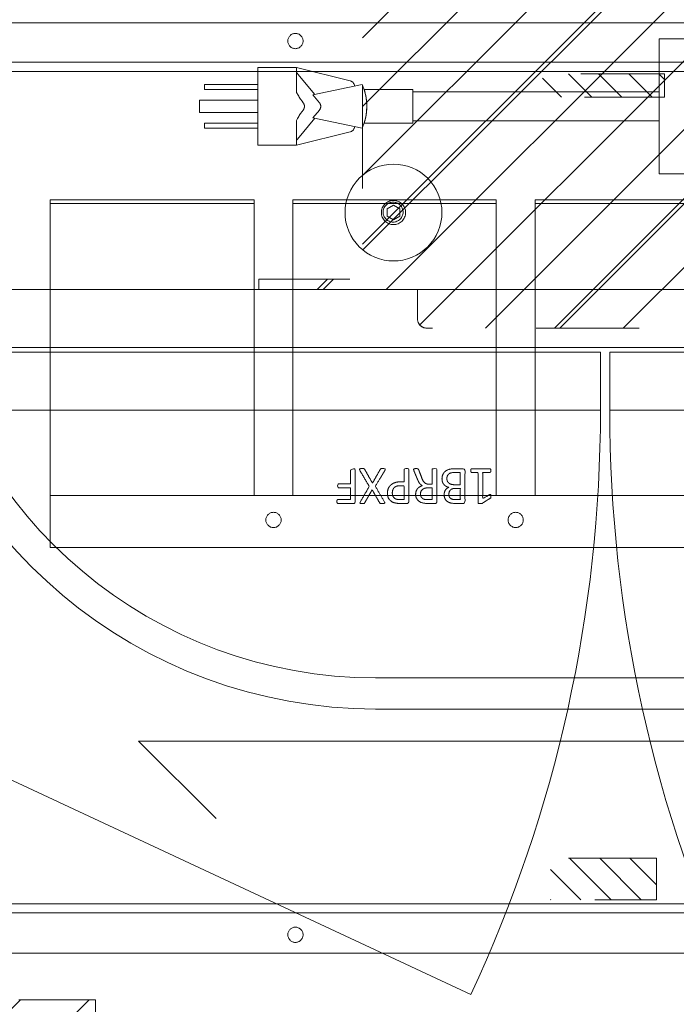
# Model space of a CAD drawing. Header units: inches. Extents: x -416 to -272, y -73 to 47.
# Tile 125 of 206: x -315 to -307, y -33 to -20. Entities that reach past the tile are written whole.
import ezdxf

# ---------------------------------------------------------------- set-up
doc = ezdxf.new("R2010")
doc.units = ezdxf.units.IN
doc.header["$LTSCALE"] = 32
doc.header["$MEASUREMENT"] = 0
doc.linetypes.add('Dash Style-1', pattern=[0.083328, 0.041656, -0.041672])
for name, color, linetype, lineweight in [('DashLine', 7, 'Continuous', 13), ('DashLineFill', 7, 'Dash Style-1', 13), ('Drawing', 7, 'Continuous', 18), ('Metal-Black', 7, 'Continuous', 18), ('None', 7, 'Continuous', 18), ('SolidLine', 7, 'Continuous', 15)]:
    doc.layers.add(name, color=color, linetype=linetype, lineweight=lineweight)
doc.layers.add('Electrical', color=1, linetype='Dash Style-1', lineweight=15, true_color=0xff0000)
doc.layers.add('Metal_Black', color=7, linetype='Continuous', lineweight=18, true_color=0x4c4c4c)
pattern_1 = [(45, (0, 0), (-1.61302, 1.93572), []), (45, (-1.0608, 1.0608), (-0.472346, 0.416761), [])]
pattern_2 = [(45, (0, 0), (-0.3333333, -0.722222), [])]

# ---------------------------------------------------------------- blocks, each defined once
blk = doc.blocks.new('Group-41')
at = {"layer": 'SolidLine'}
for q in [(42.004, -16.28), (31.004, -17.28)]:
    blk.add_line((30.004, -16.28), q, dxfattribs=at)
blk = doc.blocks.new('Group-42')
at = {"layer": 'SolidLine'}
blk.add_blockref('Group-41', (0, 0), dxfattribs=at)
blk = doc.blocks.new('1BP8DW-Leveler (2D)')
at = {"layer": 'DashLine', "flags": 128}
for points in [[(0.625, 0), (0.622, -0.061), (0.613, -0.122), (0.598, -0.181), (0.577, -0.239), (0.551, -0.295), (0.52, -0.347), (0.483, -0.396), (0.442, -0.442), (0.396, -0.483), (0.347, -0.52), (0.295, -0.551), (0.239, -0.577), (0.181, -0.598), (0.122, -0.613), (0.061, -0.622), (0, -0.625), (-0.061, -0.622), (-0.122, -0.613), (-0.181, -0.598), (-0.239, -0.577), (-0.295, -0.551), (-0.347, -0.52), (-0.396, -0.483), (-0.442, -0.442), (-0.483, -0.396), (-0.52, -0.347), (-0.551, -0.295), (-0.577, -0.239), (-0.598, -0.181), (-0.613, -0.122), (-0.622, -0.061), (-0.625, 0), (-0.622, 0.061), (-0.613, 0.122), (-0.598, 0.181), (-0.577, 0.239), (-0.551, 0.295), (-0.52, 0.347), (-0.483, 0.396), (-0.442, 0.442), (-0.396, 0.483), (-0.347, 0.52), (-0.295, 0.551), (-0.239, 0.577), (-0.181, 0.598), (-0.122, 0.613), (-0.061, 0.622), (0, 0.625), (0.061, 0.622), (0.122, 0.613), (0.181, 0.598), (0.239, 0.577), (0.295, 0.551), (0.347, 0.52), (0.396, 0.483), (0.442, 0.442), (0.483, 0.396), (0.52, 0.347), (0.551, 0.295), (0.577, 0.239), (0.598, 0.181), (0.613, 0.122), (0.622, 0.061)], [(0, 0.156), (0.015, 0.155), (0.03, 0.153), (0.045, 0.15), (0.06, 0.144), (0.074, 0.138), (0.087, 0.13), (0.099, 0.121), (0.11, 0.11), (0.121, 0.099), (0.13, 0.087), (0.138, 0.074), (0.144, 0.06), (0.15, 0.045), (0.153, 0.03), (0.155, 0.015), (0.156, 0), (0.155, -0.015), (0.153, -0.03), (0.15, -0.045), (0.144, -0.06), (0.138, -0.074), (0.13, -0.087), (0.121, -0.099), (0.11, -0.11), (0.099, -0.121), (0.087, -0.13), (0.074, -0.138), (0.06, -0.144), (0.045, -0.15), (0.03, -0.153), (0.015, -0.155), (0, -0.156), (-0.015, -0.155), (-0.03, -0.153), (-0.045, -0.15), (-0.06, -0.144), (-0.074, -0.138), (-0.087, -0.13), (-0.099, -0.121), (-0.11, -0.11), (-0.121, -0.099), (-0.13, -0.087), (-0.138, -0.074), (-0.144, -0.06), (-0.15, -0.045), (-0.153, -0.03), (-0.155, -0.015), (-0.156, 0), (-0.155, 0.015), (-0.153, 0.03), (-0.15, 0.045), (-0.144, 0.06), (-0.138, 0.074), (-0.13, 0.087), (-0.121, 0.099), (-0.11, 0.11), (-0.099, 0.121), (-0.087, 0.13), (-0.074, 0.138), (-0.06, 0.144), (-0.045, 0.15), (-0.03, 0.153), (-0.015, 0.155)], [(0, 0.094), (-0.081, 0.047), (-0.081, -0.047), (0, -0.094), (0.081, -0.047), (0.081, 0.047)]]:
    blk.add_lwpolyline(points, close=True, dxfattribs=at)
blk = doc.blocks.new('1BRPX9-Util_Bkt_Lg-N (2D)')
at = {"layer": 'DashLineFill', "linetype": 'Continuous', "lineweight": 13}
h = blk.add_hatch(dxfattribs=at)
h.set_pattern_fill('Steel', color=253, style=0, pattern_type=2)
h.set_pattern_definition(pattern_1)
edge = h.paths.add_edge_path()
edge.add_line((-4.469, 7.539), (-2.421, 7.539))
edge.add_line((-2.421, 7.539), (-2.421, 7.917))
edge.add_arc((-2.303, 7.917), 0.118, 90, 180, ccw=False)
edge.add_line((-2.303, 8.035), (2.303, 8.035))
edge.add_arc((2.303, 7.917), 0.118, 0, 90, ccw=False)
edge.add_line((2.421, 7.917), (2.421, 7.539))
edge.add_line((2.421, 7.539), (4.469, 7.539))
edge.add_line((4.469, 7.539), (4.469, 7.406))
edge.add_line((4.469, 7.406), (3.13, 7.406))
edge.add_line((3.13, 7.406), (3.13, -2.012))
edge.add_line((3.13, -2.012), (4.469, -2.012))
edge.add_line((4.469, -2.012), (4.469, -2.146))
edge.add_line((4.469, -2.146), (2.421, -2.146))
edge.add_line((2.421, -2.146), (2.421, -2.524))
edge.add_arc((2.303, -2.524), 0.118, 270, 360, ccw=False)
edge.add_line((2.303, -2.642), (-2.303, -2.642))
edge.add_arc((-2.303, -2.524), 0.118, 180, 270, ccw=False)
edge.add_line((-2.421, -2.524), (-2.421, -2.146))
edge.add_line((-2.421, -2.146), (-4.469, -2.146))
edge.add_line((-4.469, -2.146), (-4.469, -2.012))
edge.add_line((-4.469, -2.012), (-3.13, -2.012))
edge.add_line((-3.13, -2.012), (-3.13, 7.406))
edge.add_line((-3.13, 7.406), (-4.469, 7.406))
edge.add_line((-4.469, 7.406), (-4.469, 7.539))
at = {"layer": 'DashLineFill', "flags": 128}
blk.add_lwpolyline([(-4.469, 7.539), (-2.421, 7.539), (-2.421, 7.917, -0.414214), (-2.303, 8.035), (2.303, 8.035, -0.414214), (2.421, 7.917), (2.421, 7.539), (4.469, 7.539), (4.469, 7.406), (3.13, 7.406), (3.13, -2.012), (4.469, -2.012), (4.469, -2.146), (2.421, -2.146), (2.421, -2.524, -0.414214), (2.303, -2.642), (-2.303, -2.642, -0.414214), (-2.421, -2.524), (-2.421, -2.146), (-4.469, -2.146), (-4.469, -2.012), (-3.13, -2.012), (-3.13, 7.406), (-4.469, 7.406)], format="xyb", close=True, dxfattribs=at)
at = {"layer": 'SolidLine', "flags": 128}
blk.add_lwpolyline([(-2.736, -1.017), (-2.724, -1.018), (-2.711, -1.02), (-2.699, -1.023), (-2.687, -1.027), (-2.676, -1.032), (-2.665, -1.039), (-2.655, -1.046), (-2.645, -1.055), (-2.637, -1.064), (-2.629, -1.074), (-2.623, -1.085), (-2.618, -1.096), (-2.613, -1.108), (-2.61, -1.121), (-2.608, -1.133), (-2.608, -1.146), (-2.608, -1.158), (-2.61, -1.171), (-2.613, -1.183), (-2.618, -1.195), (-2.623, -1.206), (-2.629, -1.217), (-2.637, -1.227), (-2.645, -1.237), (-2.655, -1.245), (-2.665, -1.253), (-2.676, -1.259), (-2.687, -1.264), (-2.699, -1.269), (-2.711, -1.272), (-2.724, -1.274), (-2.736, -1.274), (-2.749, -1.274), (-2.761, -1.272), (-2.774, -1.269), (-2.785, -1.264), (-2.797, -1.259), (-2.808, -1.253), (-2.818, -1.245), (-2.827, -1.237), (-2.836, -1.227), (-2.843, -1.217), (-2.85, -1.206), (-2.855, -1.195), (-2.859, -1.183), (-2.862, -1.171), (-2.864, -1.158), (-2.865, -1.146), (-2.864, -1.133), (-2.862, -1.121), (-2.859, -1.108), (-2.855, -1.096), (-2.85, -1.085), (-2.843, -1.074), (-2.836, -1.064), (-2.827, -1.055), (-2.818, -1.046), (-2.808, -1.039), (-2.797, -1.032), (-2.785, -1.027), (-2.774, -1.023), (-2.761, -1.02), (-2.749, -1.018)], close=True, dxfattribs=at)
at = {"layer": 'Metal-Black', "color": 7}
blk.add_blockref('1BP8DW-Leveler (2D)', (-2.731, -1.151), dxfattribs=at)
blk = doc.blocks.new('Group-47')
at = {"layer": 'DashLine'}
blk.add_line((18.12, -12.008), (34.293, -19.549), dxfattribs=at)
at = {"layer": 'DashLine', "flags": 128}
blk.add_lwpolyline([(18.435, -10.453), (53.612, -10.453), (53.612, -11.201), (18.435, -11.201)], close=True, dxfattribs=at)
at = {"layer": 'DashLine'}
for centre, start, end in [((18.12, -12.008), 335, 0), ((53.927, -12.008), 180, 205)]:
    blk.add_arc(centre, 17.844, start, end, dxfattribs=at)
at = {"layer": 'SolidLine', "flags": 128}
for points in [[(0.787, -0.768), (71.26, -0.768), (71.26, -11.201), (0.787, -11.201)], [(18.12, -11.26), (35.965, -11.26), (35.965, -12.008), (18.12, -12.008)], [(36.083, -11.26), (53.927, -11.26), (53.927, -12.008), (36.083, -12.008)]]:
    blk.add_lwpolyline(points, close=True, dxfattribs=at)
at = {"layer": 'DashLine', "color": 7}
blk.add_blockref('1BRPX9-Util_Bkt_Lg-N (2D)', (36.024, -8.307), dxfattribs=at)
blk = doc.blocks.new('1BRPT6-LeftBeam (2D)')
at = {"layer": 'DashLineFill', "linetype": 'Continuous', "lineweight": 13}
h = blk.add_hatch(dxfattribs=at)
h.set_pattern_fill('Steel', color=253, style=0, pattern_type=2)
h.set_pattern_definition(pattern_1)
h.paths.add_polyline_path([(-1.85, 0.5), (20.472, 0.5), (20.472, -0.5), (-1.85, -0.5)])
at = {"layer": 'DashLineFill', "flags": 128}
blk.add_lwpolyline([(-1.85, 0.5), (20.472, 0.5), (20.472, -0.5), (-1.85, -0.5)], close=True, dxfattribs=at)
blk = doc.blocks.new('Group-74')
at = {"layer": 'None', "color": 7}
blk.add_blockref('1BRPT6-LeftBeam (2D)', (8.976, -20.118), dxfattribs=at)
blk = doc.blocks.new('Group-75')
at = {"layer": 'SolidLine'}
for p, q in [((-2.906, 0.893), (-4.526, 0.893)), ((-4.526, 0.893), (-4.526, -0.847)), ((-9.206, 0.523), (-9.706, 0.523)), ((-9.706, 0.523), (-9.706, -0.477)), ((-9.206, 0.523), (-9.206, 0.203)), ((-8.515, 0.352), (-9.206, 0.523)), ((-9.206, 0.46), (-9.201, 0.454)), ((-9.194, 0.445), (-9.201, 0.454)), ((-9.187, 0.437), (-9.194, 0.445)), ((-8.968, 0.176), (-9.187, 0.437)), ((-10.393, 0.304), (-10.393, 0.241)), ((-9.706, 0.304), (-10.393, 0.304)), ((-8.357, 0.304), (-8.995, 0.17)), ((-8.509, 0.35), (-8.515, 0.352)), ((-8.503, 0.348), (-8.509, 0.35)), ((-8.497, 0.345), (-8.503, 0.348)), ((-8.492, 0.342), (-8.497, 0.345)), ((-8.486, 0.338), (-8.492, 0.342)), ((-8.481, 0.334), (-8.486, 0.338)), ((-8.477, 0.329), (-8.481, 0.334)), ((-8.472, 0.324), (-8.477, 0.329)), ((-8.469, 0.319), (-8.472, 0.324)), ((-8.465, 0.313), (-8.469, 0.319)), ((-8.462, 0.308), (-8.465, 0.313)), ((-8.46, 0.302), (-8.462, 0.308)), ((-8.458, 0.295), (-8.46, 0.302)), ((-8.457, 0.289), (-8.458, 0.295)), ((-8.456, 0.283), (-8.457, 0.289)), ((-8.336, 0.25), (-8.357, 0.304)), ((-9.706, 0.241), (-10.393, 0.241)), ((-9.206, 0.203), (-9.199, 0.189)), ((-9.199, 0.189), (-9.192, 0.178)), ((-9.192, 0.178), (-9.185, 0.166)), ((-9.178, 0.153), (-9.185, 0.166)), ((-9.17, 0.141), (-9.178, 0.153)), ((-9.17, 0.141), (-9.153, 0.116)), ((-8.995, 0.17), (-8.911, 0.07)), ((-8.333, 0.241), (-8.336, 0.25)), ((-8.32, 0.194), (-8.336, 0.25)), ((-7.706, 0.241), (-8.333, 0.241)), ((-8.333, 0.24), (-8.333, 0.241)), ((-8.333, 0.24), (-8.33, 0.231)), ((-8.328, 0.225), (-8.33, 0.231)), ((-8.327, 0.221), (-8.328, 0.225)), ((-8.326, 0.217), (-8.327, 0.221)), ((-8.324, 0.212), (-8.326, 0.217)), ((-8.324, 0.212), (-8.322, 0.202)), ((-8.322, 0.202), (-8.32, 0.195)), ((-8.32, 0.194), (-8.319, 0.19)), ((-8.319, 0.19), (-8.32, 0.194)), ((-8.308, 0.138), (-8.32, 0.194)), ((-8.316, 0.177), (-8.319, 0.19)), ((-8.316, 0.177), (-8.313, 0.163)), ((-8.31, 0.148), (-8.313, 0.163)), ((-8.31, 0.148), (-8.308, 0.139)), ((-8.306, 0.124), (-8.308, 0.138)), ((-8.301, 0.08), (-8.308, 0.138)), ((-8.308, 0.137), (-8.307, 0.135)), ((-7.706, 0.241), (-7.706, -0.196)), ((-4.526, 0.21), (-7.706, 0.21)), ((-9.706, 0.101), (-10.456, 0.101)), ((-10.456, 0.101), (-10.456, -0.056)), ((-9.153, 0.116), (-9.135, 0.09)), ((-9.12, 0.07), (-9.135, 0.09)), ((-9.118, 0.067), (-9.12, 0.07)), ((-9.118, 0.067), (-9.115, 0.063)), ((-9.113, 0.058), (-9.115, 0.063)), ((-9.113, 0.058), (-9.111, 0.055)), ((-9.11, 0.052), (-9.111, 0.055)), ((-9.108, 0.046), (-9.11, 0.052)), ((-9.107, 0.043), (-9.108, 0.046)), ((-9.108, -0.001), (-9.107, 0.002)), ((-9.106, 0.039), (-9.107, 0.043)), ((-9.107, 0.002), (-9.106, 0.006)), ((-9.105, 0.036), (-9.106, 0.039)), ((-9.106, 0.006), (-9.105, 0.009)), ((-9.105, 0.033), (-9.105, 0.036)), ((-9.104, 0.029), (-9.105, 0.033)), ((-9.105, 0.012), (-9.104, 0.016)), ((-9.105, 0.009), (-9.105, 0.012)), ((-9.104, 0.026), (-9.104, 0.029)), ((-9.104, 0.023), (-9.104, 0.026)), ((-9.104, 0.019), (-9.104, 0.023)), ((-9.104, 0.016), (-9.104, 0.019)), ((-8.909, 0.067), (-8.911, 0.07)), ((-8.909, 0.067), (-8.907, 0.064)), ((-8.907, 0.064), (-8.905, 0.061)), ((-8.905, 0.061), (-8.903, 0.058)), ((-8.902, 0.055), (-8.903, 0.058)), ((-8.902, 0.055), (-8.9, 0.052)), ((-8.9, 0.052), (-8.899, 0.049)), ((-8.897, 0.046), (-8.899, 0.049)), ((-8.896, 0.043), (-8.897, 0.046)), ((-8.896, 0.002), (-8.897, -0.001)), ((-8.896, 0.043), (-8.896, 0.039)), ((-8.896, 0.039), (-8.895, 0.036)), ((-8.895, 0.009), (-8.896, 0.006)), ((-8.896, 0.006), (-8.896, 0.002)), ((-8.894, 0.033), (-8.895, 0.036)), ((-8.894, 0.012), (-8.895, 0.009)), ((-8.894, 0.029), (-8.894, 0.033)), ((-8.894, 0.029), (-8.894, 0.026)), ((-8.894, 0.026), (-8.894, 0.023)), ((-8.894, 0.023), (-8.894, 0.019)), ((-8.894, 0.016), (-8.894, 0.019)), ((-8.894, 0.016), (-8.894, 0.012)), ((-8.306, 0.124), (-8.304, 0.115)), ((-8.303, 0.106), (-8.304, 0.115)), ((-8.302, 0.097), (-8.303, 0.106)), ((-8.301, 0.08), (-8.302, 0.097)), ((-8.301, 0.079), (-8.301, 0.08)), ((-8.301, 0.08), (-8.298, 0.023)), ((-8.3, 0.07), (-8.301, 0.079)), ((-8.301, -0.035), (-8.298, 0.023)), ((-8.299, 0.061), (-8.3, 0.07)), ((-8.299, 0.051), (-8.299, 0.061)), ((-8.299, 0.042), (-8.299, 0.051)), ((-8.298, 0.032), (-8.299, 0.042)), ((-8.299, 0.003), (-8.298, 0.013)), ((-8.299, -0.006), (-8.299, 0.003)), ((-8.298, 0.023), (-8.298, 0.032)), ((-8.298, 0.013), (-8.298, 0.023)), ((-9.706, -0.056), (-10.456, -0.056)), ((-9.185, -0.121), (-9.192, -0.133)), ((-9.185, -0.121), (-9.178, -0.108)), ((-9.17, -0.096), (-9.178, -0.108)), ((-9.17, -0.096), (-9.153, -0.071)), ((-9.153, -0.071), (-9.135, -0.045)), ((-9.12, -0.025), (-9.135, -0.045)), ((-9.12, -0.025), (-9.118, -0.022)), ((-9.118, -0.022), (-9.116, -0.019)), ((-9.115, -0.018), (-9.116, -0.019)), ((-9.113, -0.013), (-9.115, -0.018)), ((-9.113, -0.013), (-9.111, -0.01)), ((-9.111, -0.01), (-9.11, -0.007)), ((-9.11, -0.007), (-9.109, -0.004)), ((-9.108, -0.001), (-9.109, -0.004)), ((-8.911, -0.025), (-8.995, -0.125)), ((-8.995, -0.125), (-8.357, -0.259)), ((-8.909, -0.022), (-8.911, -0.025)), ((-8.907, -0.019), (-8.909, -0.022)), ((-8.907, -0.019), (-8.905, -0.016)), ((-8.903, -0.013), (-8.905, -0.016)), ((-8.902, -0.01), (-8.903, -0.013)), ((-8.9, -0.007), (-8.902, -0.01)), ((-8.899, -0.004), (-8.9, -0.007)), ((-8.897, -0.001), (-8.899, -0.004)), ((-8.32, -0.149), (-8.308, -0.093)), ((-8.313, -0.118), (-8.316, -0.132)), ((-8.31, -0.103), (-8.313, -0.118)), ((-8.31, -0.103), (-8.308, -0.093)), ((-8.308, -0.093), (-8.301, -0.035)), ((-8.308, -0.093), (-8.306, -0.078)), ((-8.306, -0.078), (-8.304, -0.07)), ((-8.304, -0.07), (-8.303, -0.061)), ((-8.303, -0.061), (-8.302, -0.052)), ((-8.302, -0.052), (-8.301, -0.035)), ((-8.301, -0.035), (-8.3, -0.025)), ((-8.3, -0.025), (-8.299, -0.015)), ((-8.299, -0.015), (-8.299, -0.006)), ((-10.393, -0.196), (-10.393, -0.259)), ((-9.706, -0.196), (-10.393, -0.196)), ((-9.199, -0.144), (-9.206, -0.158)), ((-9.206, -0.477), (-9.206, -0.158)), ((-9.199, -0.144), (-9.192, -0.133)), ((-9.194, -0.4), (-8.968, -0.131)), ((-8.46, -0.256), (-8.458, -0.25)), ((-8.458, -0.25), (-8.457, -0.244)), ((-8.457, -0.244), (-8.456, -0.238)), ((-8.357, -0.259), (-8.336, -0.205)), ((-8.336, -0.205), (-8.32, -0.149)), ((-8.336, -0.205), (-8.333, -0.196)), ((-8.333, -0.196), (-8.332, -0.193)), ((-7.706, -0.196), (-8.333, -0.196)), ((-8.332, -0.193), (-8.331, -0.189)), ((-8.33, -0.186), (-8.331, -0.189)), ((-8.328, -0.18), (-8.33, -0.186)), ((-8.327, -0.176), (-8.328, -0.18)), ((-8.327, -0.176), (-8.324, -0.167)), ((-8.324, -0.167), (-8.322, -0.157)), ((-8.32, -0.15), (-8.322, -0.157)), ((-8.319, -0.145), (-8.32, -0.149)), ((-8.32, -0.149), (-8.319, -0.145)), ((-8.319, -0.145), (-8.316, -0.132)), ((-4.526, -0.165), (-7.706, -0.165)), ((-9.706, -0.259), (-10.393, -0.259)), ((-9.206, -0.477), (-8.515, -0.307)), ((-8.515, -0.307), (-8.509, -0.305)), ((-8.509, -0.305), (-8.503, -0.303)), ((-8.503, -0.303), (-8.497, -0.3)), ((-8.497, -0.3), (-8.492, -0.297)), ((-8.492, -0.297), (-8.486, -0.293)), ((-8.486, -0.293), (-8.481, -0.289)), ((-8.481, -0.289), (-8.477, -0.284)), ((-8.477, -0.284), (-8.472, -0.279)), ((-8.472, -0.279), (-8.469, -0.274)), ((-8.469, -0.274), (-8.465, -0.268)), ((-8.465, -0.268), (-8.462, -0.263)), ((-8.462, -0.263), (-8.46, -0.256)), ((-9.206, -0.477), (-9.706, -0.477)), ((-9.206, -0.415), (-9.201, -0.408)), ((-9.194, -0.4), (-9.201, -0.408)), ((-2.906, -0.847), (-4.526, -0.847))]:
    blk.add_line(p, q, dxfattribs=at)
blk = doc.blocks.new('MP-Plug (2D)')
at = {"layer": 'SolidLine', "color": 7}
blk.add_blockref('Group-75', (0, 0), dxfattribs=at)
blk = doc.blocks.new('Group-76')
at = {"layer": 'Metal_Black', "color": 7}
for points, knots in [([(5.781, -1.714), (5.773, -1.714), (5.759, -1.711), (5.757, -1.703), (5.757, -1.584), (5.757, -1.465), (5.758, -1.461), (5.764, -1.457), (5.773, -1.455), (5.786, -1.455), (5.795, -1.457), (5.801, -1.459), (5.805, -1.465), (5.805, -1.513), (5.805, -1.56), (5.974, -1.56), (6.144, -1.56), (6.118, -1.517), (6.093, -1.474), (6.091, -1.468), (6.089, -1.459), (6.093, -1.455), (6.104, -1.453), (6.116, -1.453), (6.126, -1.453), (6.131, -1.455), (6.135, -1.459), (6.137, -1.463), (6.17, -1.514), (6.203, -1.566), (6.205, -1.568), (6.205, -1.572), (6.207, -1.577), (6.207, -1.594), (6.207, -1.612), (6.203, -1.618), (6.2, -1.62), (6.001, -1.62), (5.805, -1.62), (5.805, -1.66), (5.805, -1.704), (5.801, -1.708), (5.795, -1.712), (5.786, -1.714), (5.781, -1.714)], [0, 0, 0, 0.00261, 0.007831, 0.010441, 0.176195, 0.178805, 0.181415, 0.184026, 0.186636, 0.188594, 0.190551, 0.192509, 0.194467, 0.244389, 0.244389, 0.424498, 0.424498, 0.47805, 0.47805, 0.484241, 0.490432, 0.496622, 0.502813, 0.507071, 0.510941, 0.514811, 0.518682, 0.518682, 0.576295, 0.576295, 0.578743, 0.58119, 0.583638, 0.590247, 0.593184, 0.596122, 0.599059, 0.911881, 0.911881, 0.976501, 0.982376, 0.988251, 0.994125, 1, 1, 1]), ([(5.886, -2.085), (5.864, -2.085), (5.829, -2.074), (5.799, -2.055), (5.779, -2.028), (5.757, -1.978), (5.757, -1.871), (5.757, -1.804), (5.768, -1.789), (5.981, -1.789), (6.194, -1.789), (6.205, -1.804), (6.205, -1.862), (6.205, -1.954), (6.188, -2.005), (6.161, -2.039), (6.118, -2.057), (6.076, -2.057), (6.046, -2.05), (6.022, -2.035), (6.002, -2.011), (5.997, -1.998), (5.993, -2.016), (5.974, -2.048), (5.947, -2.072), (5.908, -2.085), (5.886, -2.085)], [0, 0, 0, 0.031455, 0.06291, 0.094366, 0.125821, 0.188731, 0.266159, 0.275837, 0.285516, 0.435531, 0.44521, 0.454888, 0.521427, 0.574659, 0.627891, 0.681123, 0.734355, 0.762747, 0.791139, 0.819531, 0.847924, 0.847924, 0.885943, 0.923962, 0.961981, 1, 1, 1]), ([(5.882, -2.022), (5.902, -2.022), (5.932, -2.009), (5.952, -1.985), (5.963, -1.948), (5.963, -1.885), (5.963, -1.849), (5.885, -1.849), (5.806, -1.849), (5.806, -1.892), (5.806, -1.976), (5.834, -2.009), (5.864, -2.022), (5.882, -2.022)], [0, 0, 0, 0.079156, 0.158312, 0.237468, 0.316624, 0.419526, 0.419526, 0.643799, 0.643799, 0.767809, 0.883905, 0.941952, 1, 1, 1]), ([(6.085, -1.996), (6.102, -1.996), (6.128, -1.987), (6.146, -1.967), (6.155, -1.935), (6.155, -1.88), (6.155, -1.849), (6.083, -1.849), (6.011, -1.849), (6.011, -1.883), (6.011, -1.939), (6.022, -1.968), (6.043, -1.987), (6.07, -1.996), (6.085, -1.996)], [0, 0, 0, 0.074499, 0.148998, 0.223496, 0.297995, 0.395417, 0.395417, 0.61891, 0.61891, 0.724928, 0.793696, 0.862464, 0.931232, 1, 1, 1]), ([(5.766, -2.451), (5.762, -2.451), (5.758, -2.449), (5.757, -2.442), (5.755, -2.429), (5.755, -2.41), (5.757, -2.399), (5.758, -2.392), (5.764, -2.388), (5.77, -2.386), (5.822, -2.366), (5.875, -2.346), (5.893, -2.339), (5.923, -2.324), (5.945, -2.302), (5.956, -2.272), (5.956, -2.232), (5.956, -2.213), (5.861, -2.213), (5.762, -2.213), (5.758, -2.209), (5.757, -2.202), (5.755, -2.191), (5.755, -2.174), (5.757, -2.163), (5.758, -2.156), (5.762, -2.152), (5.973, -2.152), (6.194, -2.152), (6.205, -2.167), (6.205, -2.222), (6.205, -2.287), (6.203, -2.309), (6.201, -2.318), (6.198, -2.344), (6.177, -2.385), (6.148, -2.41), (6.109, -2.425), (6.065, -2.425), (6.028, -2.412), (6, -2.39), (5.982, -2.357), (5.974, -2.339), (5.969, -2.35), (5.954, -2.368), (5.934, -2.383), (5.906, -2.396), (5.89, -2.403), (5.841, -2.423), (5.792, -2.444), (5.779, -2.449), (5.768, -2.451), (5.766, -2.451)], [0, 0, 0, 0.004018, 0.008035, 0.012053, 0.01607, 0.020088, 0.024105, 0.028123, 0.03214, 0.03214, 0.070951, 0.070951, 0.084634, 0.098317, 0.112001, 0.125684, 0.138745, 0.138745, 0.202807, 0.205295, 0.207782, 0.21027, 0.212758, 0.214748, 0.216739, 0.218729, 0.220719, 0.332671, 0.339637, 0.346603, 0.391882, 0.407555, 0.423229, 0.423229, 0.466696, 0.510164, 0.553631, 0.597099, 0.640566, 0.684033, 0.727501, 0.770968, 0.770968, 0.798042, 0.825115, 0.852188, 0.879262, 0.879262, 0.958132, 0.958132, 0.979066, 1, 1, 1]), ([(6.08, -2.363), (6.107, -2.363), (6.142, -2.339), (6.152, -2.311), (6.153, -2.302), (6.155, -2.279), (6.155, -2.238), (6.155, -2.213), (6.08, -2.213), (6.004, -2.213), (6.004, -2.242), (6.004, -2.294), (6.015, -2.327), (6.037, -2.351), (6.065, -2.363), (6.08, -2.363)], [0, 0, 0, 0.142515, 0.285031, 0.285031, 0.330993, 0.376955, 0.445899, 0.445899, 0.655281, 0.655281, 0.734439, 0.800829, 0.867219, 0.93361, 1, 1, 1]), ([(6.074, -2.789), (6.039, -2.789), (5.985, -2.767), (5.949, -2.726), (5.926, -2.667), (5.926, -2.6), (5.926, -2.575), (5.846, -2.575), (5.762, -2.575), (5.758, -2.571), (5.757, -2.564), (5.755, -2.553), (5.755, -2.536), (5.757, -2.525), (5.758, -2.518), (5.762, -2.514), (5.973, -2.514), (6.192, -2.514), (6.205, -2.529), (6.205, -2.586), (6.205, -2.649), (6.201, -2.675), (6.194, -2.712), (6.172, -2.748), (6.141, -2.776), (6.098, -2.789), (6.074, -2.789)], [0, 0, 0, 0.066268, 0.132535, 0.198803, 0.26507, 0.303966, 0.303966, 0.429297, 0.43506, 0.440822, 0.446584, 0.452347, 0.456957, 0.461567, 0.466177, 0.470786, 0.728938, 0.745073, 0.761208, 0.845107, 0.870922, 0.896738, 0.922553, 0.948369, 0.974184, 1, 1, 1]), ([(6.069, -2.726), (6.096, -2.726), (6.133, -2.706), (6.15, -2.676), (6.155, -2.645), (6.155, -2.602), (6.155, -2.575), (6.066, -2.575), (5.976, -2.575), (5.976, -2.602), (5.976, -2.654), (5.989, -2.691), (6.015, -2.715), (6.048, -2.726), (6.069, -2.726)], [0, 0, 0, 0.053098, 0.106195, 0.159293, 0.212391, 0.297937, 0.297937, 0.584068, 0.584068, 0.669615, 0.752211, 0.834807, 0.917404, 1, 1, 1]), ([(5.779, -3.145), (5.771, -3.148), (5.762, -3.15), (5.757, -3.145), (5.755, -3.13), (5.755, -3.11), (5.755, -3.095), (5.758, -3.087), (5.762, -3.084), (5.766, -3.082), (5.854, -3.032), (5.943, -2.982), (5.854, -2.932), (5.766, -2.882), (5.762, -2.881), (5.758, -2.875), (5.755, -2.87), (5.755, -2.854), (5.755, -2.835), (5.758, -2.815), (5.771, -2.818), (5.779, -2.822), (5.881, -2.883), (5.984, -2.945), (6.083, -2.886), (6.183, -2.827), (6.19, -2.823), (6.204, -2.821), (6.207, -2.84), (6.207, -2.864), (6.205, -2.877), (6.203, -2.884), (6.198, -2.888), (6.196, -2.89), (6.112, -2.938), (6.028, -2.986), (6.112, -3.034), (6.196, -3.082), (6.198, -3.084), (6.203, -3.085), (6.205, -3.093), (6.207, -3.104), (6.207, -3.126), (6.204, -3.145), (6.19, -3.143), (6.183, -3.139), (6.084, -3.081), (5.985, -3.023), (5.882, -3.084), (5.779, -3.145)], [0, 0, 0, 0.005797, 0.011593, 0.01739, 0.023187, 0.027776, 0.031157, 0.034538, 0.03792, 0.03792, 0.121199, 0.121199, 0.204479, 0.204479, 0.20786, 0.211241, 0.214623, 0.219212, 0.225008, 0.236602, 0.242398, 0.242398, 0.326423, 0.326423, 0.407782, 0.407782, 0.413578, 0.425171, 0.430968, 0.435937, 0.440905, 0.445874, 0.450842, 0.450842, 0.634953, 0.634953, 0.819063, 0.819063, 0.824031, 0.829, 0.833968, 0.838937, 0.843905, 0.853843, 0.858811, 0.858811, 0.927786, 0.927786, 1, 1, 1]), ([(6.179, -3.441), (6.172, -3.441), (6.163, -3.439), (6.157, -3.435), (6.153, -3.432), (6.153, -3.347), (6.153, -3.265), (6.078, -3.265), (6.002, -3.265), (6.002, -3.343), (6.002, -3.422), (5.998, -3.426), (5.993, -3.43), (5.984, -3.432), (5.971, -3.432), (5.961, -3.43), (5.956, -3.426), (5.952, -3.422), (5.952, -3.343), (5.952, -3.265), (5.859, -3.265), (5.764, -3.265), (5.758, -3.262), (5.757, -3.254), (5.755, -3.243), (5.755, -3.227), (5.757, -3.216), (5.758, -3.208), (5.764, -3.205), (5.973, -3.205), (6.194, -3.205), (6.205, -3.219), (6.205, -3.327), (6.205, -3.432), (6.201, -3.435), (6.196, -3.439), (6.185, -3.441), (6.179, -3.441)], [0, 0, 0, 0.005582, 0.011164, 0.016746, 0.022328, 0.14513, 0.14513, 0.259559, 0.259559, 0.376779, 0.37957, 0.382361, 0.385152, 0.387943, 0.390037, 0.39213, 0.394223, 0.396316, 0.484232, 0.484232, 0.589939, 0.592032, 0.594126, 0.596219, 0.598312, 0.599987, 0.601661, 0.603336, 0.605011, 0.7934, 0.805122, 0.816844, 0.976556, 0.982417, 0.988278, 0.994139, 1, 1, 1])]:
    blk.add_open_spline(points, degree=2, knots=knots, dxfattribs=at)
blk = doc.blocks.new('1BRPXF_Power_Pantry_30x12_Cred (2D)')
at = {"layer": 'Electrical', "linetype": 'Continuous', "lineweight": 5, "true_color": 0xdd0000}
h = blk.add_hatch(dxfattribs=at)
h.set_pattern_fill('ElectricalHatch', color=12, style=0, pattern_type=2)
h.set_pattern_definition(pattern_2)
h.paths.add_polyline_path([(0.66, 0.787), (0.96, 0.787), (0.96, -0.787), (0.66, -0.787)])
h = blk.add_hatch(dxfattribs=at)
h.set_pattern_fill('ElectricalHatch', color=12, style=0, pattern_type=2)
h.set_pattern_definition(pattern_2)
h.paths.add_polyline_path([(10.785, 0.683), (11.32, 0.683), (11.32, -0.683), (10.785, -0.683)])
at = {"layer": 'DashLine', "flags": 128}
for points in [[(0, 11.929, -0.414214), (3.071, 15), (8.937, 15, -0.414214), (12.008, 11.929), (12.008, -11.929, -0.414214), (8.937, -15), (3.071, -15, -0.414214), (0, -11.929)], [(0.629, 11.929, -0.414214), (3.109, 14.409), (8.891, 14.409, -0.414214), (11.371, 11.929), (11.371, -11.929, -0.414214), (8.891, -14.409), (3.109, -14.409, -0.414214), (0.629, -11.929)], [(3.663, -9.133), (3.594, -8.738, 0.36397), (8.456, -2.942), (8.456, 2.942, 0.36397), (3.594, 8.738), (3.663, 9.133, -0.36397), (8.858, 2.942), (8.858, -2.942, -0.36397)]]:
    blk.add_lwpolyline(points, format="xyb", close=True, dxfattribs=at)
at = {"layer": 'DashLine', "transparency": 33554687, "flags": 128}
blk.add_lwpolyline([(0.51, 11.929, -0.414214), (3.109, 14.528), (8.891, 14.528, -0.414214), (11.489, 11.929), (11.489, -11.929, -0.414214), (8.891, -14.528), (3.109, -14.528, -0.414214), (0.51, -11.929)], format="xyb", close=True, dxfattribs=at)
at = {"layer": 'DashLine', "flags": 128}
for points in [[(0.236, -4.075), (0.227, -4.074), (0.217, -4.073), (0.208, -4.071), (0.199, -4.067), (0.19, -4.063), (0.182, -4.058), (0.174, -4.052), (0.167, -4.046), (0.16, -4.039), (0.154, -4.031), (0.149, -4.023), (0.145, -4.014), (0.142, -4.005), (0.14, -3.996), (0.138, -3.986), (0.138, -3.976), (0.138, -3.967), (0.14, -3.957), (0.142, -3.948), (0.145, -3.939), (0.149, -3.93), (0.154, -3.922), (0.16, -3.914), (0.167, -3.907), (0.174, -3.9), (0.182, -3.895), (0.19, -3.89), (0.199, -3.885), (0.208, -3.882), (0.217, -3.88), (0.227, -3.878), (0.236, -3.878), (0.246, -3.878), (0.255, -3.88), (0.265, -3.882), (0.274, -3.885), (0.283, -3.89), (0.291, -3.895), (0.299, -3.9), (0.306, -3.907), (0.312, -3.914), (0.318, -3.922), (0.323, -3.93), (0.327, -3.939), (0.33, -3.948), (0.333, -3.957), (0.334, -3.967), (0.335, -3.976), (0.334, -3.986), (0.333, -3.996), (0.33, -4.005), (0.327, -4.014), (0.323, -4.023), (0.318, -4.031), (0.312, -4.039), (0.306, -4.046), (0.299, -4.052), (0.291, -4.058), (0.283, -4.063), (0.274, -4.067), (0.265, -4.071), (0.255, -4.073), (0.246, -4.074)], [(11.772, -4.075), (11.762, -4.074), (11.752, -4.073), (11.743, -4.071), (11.734, -4.067), (11.725, -4.063), (11.717, -4.058), (11.709, -4.052), (11.702, -4.046), (11.696, -4.039), (11.69, -4.031), (11.685, -4.023), (11.681, -4.014), (11.677, -4.005), (11.675, -3.996), (11.674, -3.986), (11.673, -3.976), (11.674, -3.967), (11.675, -3.957), (11.677, -3.948), (11.681, -3.939), (11.685, -3.93), (11.69, -3.922), (11.696, -3.914), (11.702, -3.907), (11.709, -3.9), (11.717, -3.895), (11.725, -3.89), (11.734, -3.885), (11.743, -3.882), (11.752, -3.88), (11.762, -3.878), (11.772, -3.878), (11.781, -3.878), (11.791, -3.88), (11.8, -3.882), (11.809, -3.885), (11.818, -3.89), (11.826, -3.895), (11.834, -3.9), (11.841, -3.907), (11.848, -3.914), (11.853, -3.922), (11.858, -3.93), (11.863, -3.939), (11.866, -3.948), (11.868, -3.957), (11.87, -3.967), (11.87, -3.976), (11.87, -3.986), (11.868, -3.996), (11.866, -4.005), (11.863, -4.014), (11.858, -4.023), (11.853, -4.031), (11.848, -4.039), (11.841, -4.046), (11.834, -4.052), (11.826, -4.058), (11.818, -4.063), (11.809, -4.067), (11.8, -4.071), (11.791, -4.073), (11.781, -4.074)]]:
    blk.add_lwpolyline(points, close=True, dxfattribs=at)
at = {"layer": 'Electrical', "flags": 128}
for points in [[(0.66, 0.787), (0.96, 0.787), (0.96, -0.787), (0.66, -0.787)], [(10.785, 0.683), (11.32, 0.683), (11.32, -0.683), (10.785, -0.683)]]:
    blk.add_lwpolyline(points, close=True, dxfattribs=at)
at = {"layer": 'Metal_Black', "color": 7}
blk.add_blockref('Group-76', (0, 0), dxfattribs=at)
blk = doc.blocks.new('CatalystWireManager (2D)')
at = {"layer": 'DashLine'}
for p, q in [((6.008, 0), (-6, 0)), ((6.008, -4.488), (6.008, 0)), ((-6, -0.672), (6.008, -0.672)), ((-0.25, -4.488), (-0.25, -0.672)), ((0.25, -0.672), (0.25, -4.488)), ((2.875, -4.488), (2.875, -0.672)), ((3.375, -0.672), (3.375, -4.488)), ((-0.25, -4.439), (-2.875, -4.439)), ((2.875, -4.439), (0.25, -4.439)), ((6.008, -4.439), (3.375, -4.439)), ((-2.875, -4.488), (-0.25, -4.488)), ((0.25, -4.488), (2.875, -4.488)), ((3.375, -4.488), (6.008, -4.488))]:
    blk.add_line(p, q, dxfattribs=at)
at = {"layer": 'DashLine', "flags": 128}
for points in [[(0, -0.453), (-0.01, -0.452), (-0.019, -0.451), (-0.029, -0.449), (-0.038, -0.445), (-0.046, -0.441), (-0.055, -0.436), (-0.062, -0.43), (-0.07, -0.424), (-0.076, -0.417), (-0.082, -0.409), (-0.087, -0.401), (-0.091, -0.392), (-0.094, -0.383), (-0.097, -0.374), (-0.098, -0.364), (-0.098, -0.354), (-0.098, -0.345), (-0.097, -0.335), (-0.094, -0.326), (-0.091, -0.317), (-0.087, -0.308), (-0.082, -0.3), (-0.076, -0.292), (-0.07, -0.285), (-0.062, -0.278), (-0.055, -0.272), (-0.046, -0.268), (-0.038, -0.263), (-0.029, -0.26), (-0.019, -0.258), (-0.01, -0.256), (0, -0.256), (0.01, -0.256), (0.019, -0.258), (0.029, -0.26), (0.038, -0.263), (0.046, -0.268), (0.055, -0.272), (0.062, -0.278), (0.07, -0.285), (0.076, -0.292), (0.082, -0.3), (0.087, -0.308), (0.091, -0.317), (0.094, -0.326), (0.097, -0.335), (0.098, -0.345), (0.098, -0.354), (0.098, -0.364), (0.097, -0.374), (0.094, -0.383), (0.091, -0.392), (0.087, -0.401), (0.082, -0.409), (0.076, -0.417), (0.07, -0.424), (0.062, -0.43), (0.055, -0.436), (0.046, -0.441), (0.038, -0.445), (0.029, -0.449), (0.019, -0.451), (0.01, -0.452)], [(3.125, -0.453), (3.115, -0.452), (3.106, -0.451), (3.096, -0.449), (3.087, -0.445), (3.079, -0.441), (3.07, -0.436), (3.063, -0.43), (3.055, -0.424), (3.049, -0.417), (3.043, -0.409), (3.038, -0.401), (3.034, -0.392), (3.031, -0.383), (3.028, -0.374), (3.027, -0.364), (3.027, -0.354), (3.027, -0.345), (3.028, -0.335), (3.031, -0.326), (3.034, -0.317), (3.038, -0.308), (3.043, -0.3), (3.049, -0.292), (3.055, -0.285), (3.063, -0.278), (3.07, -0.272), (3.079, -0.268), (3.087, -0.263), (3.096, -0.26), (3.106, -0.258), (3.115, -0.256), (3.125, -0.256), (3.135, -0.256), (3.144, -0.258), (3.154, -0.26), (3.163, -0.263), (3.171, -0.268), (3.18, -0.272), (3.187, -0.278), (3.195, -0.285), (3.201, -0.292), (3.207, -0.3), (3.212, -0.308), (3.216, -0.317), (3.219, -0.326), (3.222, -0.335), (3.223, -0.345), (3.223, -0.354), (3.223, -0.364), (3.222, -0.374), (3.219, -0.383), (3.216, -0.392), (3.212, -0.401), (3.207, -0.409), (3.201, -0.417), (3.195, -0.424), (3.187, -0.43), (3.18, -0.436), (3.171, -0.441), (3.163, -0.445), (3.154, -0.449), (3.144, -0.451), (3.135, -0.452)]]:
    blk.add_lwpolyline(points, close=True, dxfattribs=at)
blk = doc.blocks.new('Group-78')
at = {"layer": 'None'}
for name in ['Group-47', 'Group-42']:
    blk.add_blockref(name, (0, 0), dxfattribs=at)
blk.add_blockref('Group-74', (0, 0), dxfattribs=at)
at = {"layer": 'None', "color": 7}
for name, p, rotation in [('1BRPXF_Power_Pantry_30x12_Cred (2D)', (36.004, -7.008), 270), ('CatalystWireManager (2D)', (34.87, -13.78), 180)]:
    blk.add_blockref(name, p, dxfattribs=dict(at, rotation=rotation))
blk.add_blockref('MP-Plug (2D)', (41.248, -8.11), dxfattribs=at)
blk = doc.blocks.new('SL Credenza Desk (2D)')
at = {"layer": 'None'}
blk.add_blockref('Group-78', (0, 0), dxfattribs=at)
at = {"layer": 'Drawing', "color": 0, "flags": 1}
for tag in ['Tag', 'Catalog', 'FinishGroup', 'Custom', 'Discount', 'Item1', 'Item2', 'Item3', 'Item4', 'Item5', 'Item6', 'Item7', 'Item8', 'Item9', 'Item10', 'Item11', 'Item12', 'Item13', 'Item14', 'Item15', 'Item16', 'Item17', 'Item18', 'Item19', 'Item20', 'Item21', 'Item22', 'Item23', 'Item24', 'Item25', 'Option1', 'Option2', 'Option3', 'Option4', 'Option5', 'Option6', 'Option7', 'Option8', 'Option9', 'Option10', 'Option11', 'Option12']:
    blk.add_attdef(tag, (15.719, -28.999), '', height=0.00709, dxfattribs=at)
blk = doc.blocks.new('Group-79')
at = {"layer": 'Drawing'}
blk.add_blockref('SL Credenza Desk (2D)', (15.68, 1.485), dxfattribs=at)
at = {"layer": 'Drawing', "color": 0, "flags": 1}
for tag in ['Tag', 'Catalog', 'FinishGroup', 'Custom', 'Discount', 'Item1', 'Item2', 'Item3', 'Item4', 'Item5', 'Item6', 'Item7', 'Item8', 'Item9', 'Item10', 'Item11', 'Item12', 'Item13', 'Item14', 'Item15', 'Item16', 'Item17', 'Item18', 'Item19', 'Item20', 'Item21', 'Item22', 'Item23', 'Item24', 'Item25', 'Option1', 'Option2', 'Option3', 'Option4', 'Option5', 'Option6', 'Option7', 'Option8', 'Option9', 'Option10', 'Option11', 'Option12']:
    blk.add_attdef(tag, (15.719, -28.999), '', height=0.00709, dxfattribs=at)

msp = doc.modelspace()

# ---------------------------------------------------------------- block references
at = {"layer": 'Drawing', "color": 7}
msp.add_blockref('Group-79', (-359.459, -14.977), dxfattribs=at)

doc.saveas('drawing.dxf')
